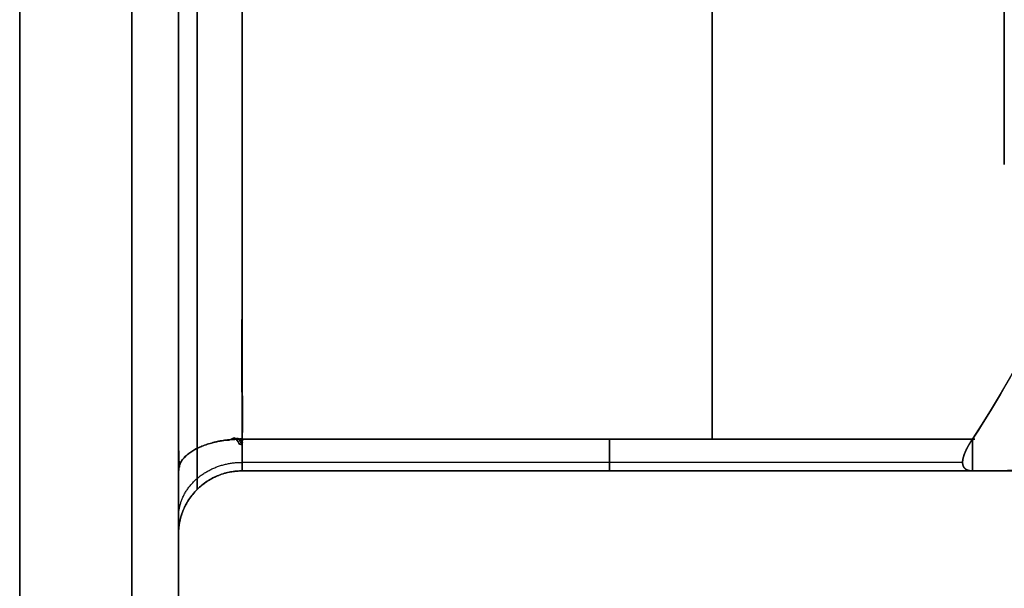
# Model space of a CAD drawing. Header units: millimetres. Extents: x -661 to 720, y -255 to 255.
# Tile 244 of 256: x -323.03 to -319.93, y -213.83 to -212.04. Entities that reach past the tile are written whole.
import ezdxf

# ---------------------------------------------------------------- set-up
doc = ezdxf.new("R2010")
doc.units = ezdxf.units.MM
doc.layers.add('Floreana 120', color=18, linetype='Continuous', true_color=0x000000)

msp = doc.modelspace()

# ---------------------------------------------------------------- linework, layer by layer
at = {"layer": 'Floreana 120', "color": 253, "true_color": 0x97aaae}
for p, q in [((-320.8494, -213.3641, 845.8077), (-320.8494, -210.1, 847.6923)), ((-320.8494, -210.1, 839.8077), (-320.8494, -213.3641, 841.6923)), ((-320.8494, -213.3641, 445.8077), (-320.8494, -210.1, 447.6923)), ((-320.8494, -210.1, 439.8077), (-320.8494, -213.3641, 441.6923)), ((-322.3296, -213.4641, 843.75), (-319.5391, -213.4641, 843.75)), ((-322.3296, -213.4641, 443.75), (-319.5391, -213.4641, 443.75)), ((-320.8524, -213.4641, 845.6345), (-320.8524, -213.4641, 841.8655)), ((-320.8524, -213.4641, 445.6345), (-320.8524, -213.4641, 441.8655)), ((-322.5296, -214.35, 843.75), (-322.5296, -213.6641, 843.75)), ((-322.5296, -214.35, 443.75), (-322.5296, -213.6641, 443.75))]:
    msp.add_line(p, q, dxfattribs=at)
at = {"layer": 'Floreana 120', "color": 250, "true_color": 0x282421}
for points, weights, knots in [([(-652.0296, -251, 10), (-475.5296, -251, 10), (-299.0296, -251, 10), (-294.0296, -251, 10), (-294.0296, -246, 10), (-294.0296, 0, 10), (-294.0296, 246, 10), (-294.0296, 251, 10), (-299.0296, 251, 10), (-475.5296, 251, 10), (-652.0296, 251, 10), (-657.0296, 251, 10), (-657.0296, 246, 10), (-657.0296, 0, 10), (-657.0296, -246, 10), (-657.0296, -251, 10), (-652.0296, -251, 10)], [1, 1, 1, 0.707106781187, 1, 1, 1, 0.707106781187, 1, 1, 1, 0.707106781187, 1, 1, 1, 0.707106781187, 1], [0, 0, 0, 353, 353, 363, 363, 855, 855, 865, 865, 1218, 1218, 1228, 1228, 1720, 1720, 1730, 1730, 1730]), ([(-294.0296, 246), (-294.0296, 0), (-294.0296, -246), (-294.0296, -251), (-299.0296, -251), (-475.5296, -251), (-652.0296, -251), (-657.0296, -251), (-657.0296, -246), (-657.0296, 0), (-657.0296, 246), (-657.0296, 251), (-652.0296, 251), (-475.5296, 251), (-299.0296, 251), (-294.0296, 251), (-294.0296, 246)], [1, 1, 1, 0.707106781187, 1, 1, 1, 0.707106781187, 1, 1, 1, 0.707106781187, 1, 1, 1, 0.707106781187, 1], [0, 0, 0, 492, 492, 502, 502, 855, 855, 865, 865, 1357, 1357, 1367, 1367, 1720, 1720, 1730, 1730, 1730]), ([(-335.5296, -226.5, -31), (-335.5296, -209.5, -31), (-318.5296, -209.5, -31), (-301.5296, -209.5, -31), (-301.5296, -226.5, -31)], [1, 0.707106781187, 1, 0.707106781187, 1], [0, 0, 0, 34, 34, 68, 68, 68]), ([(-334.6511, -226.5, -35), (-334.6511, -210.3786, -35), (-318.5296, -210.3786, -35), (-302.4082, -210.3786, -35), (-302.4082, -226.5, -35), (-302.4082, -242.6214, -35), (-318.5296, -242.6214, -35), (-334.6511, -242.6214, -35), (-334.6511, -226.5, -35)], [1, 0.707106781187, 1, 0.707106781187, 1, 0.707106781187, 1, 0.707106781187, 1], [0, 0, 0, 32.24288, 32.24288, 64.485761, 64.485761, 96.728641, 96.728641, 128.971521, 128.971521, 128.971521]), ([(-302.4082, -226.5, -35), (-302.4082, -210.3786, -35), (-318.5296, -210.3786, -35), (-334.6511, -210.3786, -35), (-334.6511, -226.5, -35)], [1, 0.707106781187, 1, 0.707106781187, 1], [0, 0, 0, 32.24288, 32.24288, 64.485761, 64.485761, 64.485761])]:
    msp.add_rational_spline(points, weights, degree=2, knots=knots, dxfattribs=at)
at = {"layer": 'Floreana 120', "color": 253, "true_color": 0x97aaae, "extrusion": (1, 0, 0)}
for points, weights, knots in [([(-322.5296, -210, 839.4), (-322.5296, -205.65, 839.4), (-322.5296, -205.65, 843.75), (-322.5296, -205.65, 848.1), (-322.5296, -210, 848.1), (-322.5296, -214.35, 848.1), (-322.5296, -214.35, 843.75), (-322.5296, -214.35, 839.4), (-322.5296, -210, 839.4)], [1, 0.707106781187, 1, 0.707106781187, 1, 0.707106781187, 1, 0.707106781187, 1], [0, 0, 0, 8.7, 8.7, 17.4, 17.4, 26.1, 26.1, 34.8, 34.8, 34.8]), ([(-322.5296, -210, 439.4), (-322.5296, -205.65, 439.4), (-322.5296, -205.65, 443.75), (-322.5296, -205.65, 448.1), (-322.5296, -210, 448.1), (-322.5296, -214.35, 448.1), (-322.5296, -214.35, 443.75), (-322.5296, -214.35, 439.4), (-322.5296, -210, 439.4)], [1, 0.707106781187, 1, 0.707106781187, 1, 0.707106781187, 1, 0.707106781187, 1], [0, 0, 0, 8.7, 8.7, 17.4, 17.4, 26.1, 26.1, 34.8, 34.8, 34.8]), ([(-323.0296, -210, 848.6), (-323.0296, -214.85, 848.6), (-323.0296, -214.85, 843.75), (-323.0296, -214.85, 838.9), (-323.0296, -210, 838.9)], [1, 0.707106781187, 1, 0.707106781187, 1], [0, 0, 0, 9.7, 9.7, 19.4, 19.4, 19.4]), ([(-322.5296, -210, 839.4), (-322.5296, -214.35, 839.4), (-322.5296, -214.35, 843.75), (-322.5296, -214.35, 848.1), (-322.5296, -210, 848.1)], [1, 0.707106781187, 1, 0.707106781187, 1], [0, 0, 0, 8.7, 8.7, 17.4, 17.4, 17.4])]:
    msp.add_rational_spline(points, weights, degree=2, knots=knots, dxfattribs=at)
at = {"layer": 'Floreana 120', "color": 253, "true_color": 0x97aaae, "extrusion": (-1, 2.79245e-13, 0)}
msp.add_rational_spline([(-322.5296, -213.4641, 841.5191), (-322.5296, -213.6641, 841.6345), (-322.5296, -213.6641, 841.8655), (-322.5296, -213.6641, 843.75), (-322.5296, -213.6641, 845.6345), (-322.5296, -213.6641, 845.8655), (-322.5296, -213.4641, 845.9809), (-322.5296, -211.8321, 846.9232), (-322.5296, -210.2, 847.8655), (-322.5296, -210, 847.9809), (-322.5296, -209.8, 847.8655), (-322.5296, -208.1679, 846.9232), (-322.5296, -206.5359, 845.9809), (-322.5296, -206.3359, 845.8655), (-322.5296, -206.3359, 845.6345), (-322.5296, -206.3359, 843.75), (-322.5296, -206.3359, 841.8655), (-322.5296, -206.3359, 841.6345), (-322.5296, -206.5359, 841.5191), (-322.5296, -208.1679, 840.5768), (-322.5296, -209.8, 839.6345), (-322.5296, -210, 839.5191), (-322.5296, -210.2, 839.6345), (-322.5296, -211.8321, 840.5768), (-322.5296, -213.4641, 841.5191)], [1, 0.866025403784, 1, 1, 1, 0.866025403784, 1, 1, 1, 0.866025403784, 1, 1, 1, 0.866025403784, 1, 1, 1, 0.866025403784, 1, 1, 1, 0.866025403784, 1, 1, 1], degree=2, knots=[0, 0, 0, 0.46188, 0.46188, 4.23094, 4.23094, 4.69282, 4.69282, 8.46188, 8.46188, 8.92376, 8.92376, 12.69282, 12.69282, 13.154701, 13.154701, 16.92376, 16.92376, 17.385641, 17.385641, 21.154701, 21.154701, 21.616581, 21.616581, 25.385641, 25.385641, 25.385641], dxfattribs=at)
at = {"layer": 'Floreana 120', "color": 253, "true_color": 0x97aaae, "extrusion": (-1, 1.55136e-14, -5.2107e-29)}
msp.add_rational_spline([(-322.5296, -213.4641, 441.5191), (-322.5296, -213.6641, 441.6345), (-322.5296, -213.6641, 441.8655), (-322.5296, -213.6641, 443.75), (-322.5296, -213.6641, 445.6345), (-322.5296, -213.6641, 445.8655), (-322.5296, -213.4641, 445.9809), (-322.5296, -211.8321, 446.9232), (-322.5296, -210.2, 447.8655), (-322.5296, -210, 447.9809), (-322.5296, -209.8, 447.8655), (-322.5296, -208.1679, 446.9232), (-322.5296, -206.5359, 445.9809), (-322.5296, -206.3359, 445.8655), (-322.5296, -206.3359, 445.6345), (-322.5296, -206.3359, 443.75), (-322.5296, -206.3359, 441.8655), (-322.5296, -206.3359, 441.6345), (-322.5296, -206.5359, 441.5191), (-322.5296, -208.1679, 440.5768), (-322.5296, -209.8, 439.6345), (-322.5296, -210, 439.5191), (-322.5296, -210.2, 439.6345), (-322.5296, -211.8321, 440.5768), (-322.5296, -213.4641, 441.5191)], [1, 0.866025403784, 1, 1, 1, 0.866025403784, 1, 1, 1, 0.866025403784, 1, 1, 1, 0.866025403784, 1, 1, 1, 0.866025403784, 1, 1, 1, 0.866025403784, 1, 1, 1], degree=2, knots=[0, 0, 0, 0.46188, 0.46188, 4.23094, 4.23094, 4.69282, 4.69282, 8.46188, 8.46188, 8.92376, 8.92376, 12.69282, 12.69282, 13.154701, 13.154701, 16.92376, 16.92376, 17.385641, 17.385641, 21.154701, 21.154701, 21.616581, 21.616581, 25.385641, 25.385641, 25.385641], dxfattribs=at)
at = {"layer": 'Floreana 120', "color": 80, "true_color": 0x33ff33, "extrusion": (1, 0, 0)}
for points in [[(-319.9296, -210, 841.25), (-319.9296, -207.5, 841.25), (-319.9296, -207.5, 843.75), (-319.9296, -207.5, 846.25), (-319.9296, -210, 846.25), (-319.9296, -212.5, 846.25), (-319.9296, -212.5, 843.75), (-319.9296, -212.5, 841.25), (-319.9296, -210, 841.25)], [(-319.9296, -210, 441.25), (-319.9296, -207.5, 441.25), (-319.9296, -207.5, 443.75), (-319.9296, -207.5, 446.25), (-319.9296, -210, 446.25), (-319.9296, -212.5, 446.25), (-319.9296, -212.5, 443.75), (-319.9296, -212.5, 441.25), (-319.9296, -210, 441.25)]]:
    msp.add_rational_spline(points, [1, 0.707106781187, 1, 0.707106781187, 1, 0.707106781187, 1, 0.707106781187, 1], degree=2, knots=[0, 0, 0, 1.570796, 1.570796, 3.141593, 3.141593, 4.712389, 4.712389, 6.283185, 6.283185, 6.283185], dxfattribs=at)
at = {"layer": 'Floreana 120', "color": 253, "true_color": 0x999999}
msp.add_rational_spline([(-301.5296, -226.5, -31), (-301.5296, -209.5, -31), (-318.5296, -209.5, -31), (-335.5296, -209.5, -31), (-335.5296, -226.5, -31)], [1, 0.707106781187, 1, 0.707106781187, 1], degree=2, knots=[0, 0, 0, 34, 34, 68, 68, 68], dxfattribs=at)
at = {"layer": 'Floreana 120', "color": 250, "true_color": 0x282421}
msp.add_rational_spline([(-301.925, -226.5, -32.8), (-301.925, -193.2907, -32.8), (-335.1343, -193.2907, -32.8), (-335.1343, -226.5, -32.8)], [1, 0.333333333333, 0.333333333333, 1], degree=3, dxfattribs=at)
at = {"layer": 'Floreana 120', "color": 253, "true_color": 0x97aaae, "extrusion": (-1, 1.17203e-14, -3.43413e-29)}
msp.add_rational_spline([(-323.0296, -210, 448.6), (-323.0296, -214.85, 448.6), (-323.0296, -214.85, 443.75), (-323.0296, -214.85, 438.9), (-323.0296, -210, 438.9)], [1, 0.707106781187, 1, 0.707106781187, 1], degree=2, knots=[0, 0, 0, 9.7, 9.7, 19.4, 19.4, 19.4], dxfattribs=at)
at = {"layer": 'Floreana 120', "color": 253, "true_color": 0x97aaae, "extrusion": (-1, -1.20852e-14, 6.0426e-15)}
msp.add_rational_spline([(-322.6761, -210, 848.4536), (-322.6761, -219.4071, 848.4536), (-322.6761, -219.4071, 839.0464), (-322.6761, -210, 839.0464)], [0.816490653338, 0.272163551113, 0.272163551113, 0.816490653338], degree=3, dxfattribs=at)
at = {"layer": 'Floreana 120', "color": 253, "true_color": 0x97aaae, "extrusion": (-1, -1.09539e-28, 1.81278e-14)}
msp.add_rational_spline([(-322.6761, -210, 448.4536), (-322.6761, -219.4071, 448.4536), (-322.6761, -219.4071, 439.0464), (-322.6761, -210, 439.0464)], [0.816490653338, 0.272163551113, 0.272163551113, 0.816490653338], degree=3, dxfattribs=at)
at = {"layer": 'Floreana 120', "color": 253, "true_color": 0x97aaae, "extrusion": (-1, 5.22698e-14, 1.17607e-13)}
msp.add_rational_spline([(-322.5296, -210, 439.4), (-322.5296, -214.35, 439.4), (-322.5296, -214.35, 443.75), (-322.5296, -214.35, 448.1), (-322.5296, -210, 448.1)], [1, 0.707106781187, 1, 0.707106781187, 1], degree=2, knots=[0, 0, 0, 8.7, 8.7, 17.4, 17.4, 17.4], dxfattribs=at)
at = {"layer": 'Floreana 120', "color": 253, "true_color": 0x97aaae}
for points, weights, degree, knots in [([(-322.5296, -210.2, 839.6345), (-322.5296, -210.1414, 839.736), (-322.4468, -210.1, 839.8077), (-322.3296, -210.1, 839.8077), (-322.3296, -211.188, 840.4359), (-322.3296, -212.2761, 841.0641), (-322.3296, -213.3641, 841.6923), (-322.4468, -213.3641, 841.6923), (-322.5296, -213.4055, 841.6205), (-322.5296, -213.4641, 841.5191), (-322.5296, -212.3761, 840.8909), (-322.5296, -211.288, 840.2627), (-322.5296, -210.2, 839.6345)], [0.999999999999, 0.804737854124, 0.804737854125, 1, 1, 1, 1, 0.804737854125, 0.804737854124, 0.999999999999, 0.999999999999, 0.999999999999, 0.999999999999], 3, [0, 0, 0, 0, 0.4, 0.4, 0.4, 4.16906, 4.16906, 4.16906, 4.56906, 4.56906, 4.56906, 8.33812, 8.33812, 8.33812, 8.33812]), ([(-322.5296, -210.2, 439.6345), (-322.5296, -210.1, 439.8077), (-322.3296, -210.1, 439.8077), (-322.3296, -211.7321, 440.75), (-322.3296, -213.3641, 441.6923), (-322.5296, -213.3641, 441.6923), (-322.5296, -213.4641, 441.5191), (-322.5296, -211.8321, 440.5768), (-322.5296, -210.2, 439.6345)], [1, 0.707106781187, 1, 1, 1, 0.707106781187, 1, 1, 1], 2, [0, 0, 0, 0.4, 0.4, 4.16906, 4.16906, 4.56906, 4.56906, 8.33812, 8.33812, 8.33812]), ([(-322.3296, -210.1, 847.6923), (-322.5296, -210.1, 847.6923), (-322.5296, -210.2, 847.8655), (-322.5296, -211.8321, 846.9232), (-322.5296, -213.4641, 845.9809), (-322.5296, -213.3641, 845.8077), (-322.3296, -213.3641, 845.8077), (-322.3296, -211.7321, 846.75), (-322.3296, -210.1, 847.6923)], [1, 0.707106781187, 1, 1, 1, 0.707106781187, 1, 1, 1], 2, [0, 0, 0, 0.4, 0.4, 4.16906, 4.16906, 4.56906, 4.56906, 8.33812, 8.33812, 8.33812]), ([(-322.3296, -210.1, 447.6923), (-322.5296, -210.1, 447.6923), (-322.5296, -210.2, 447.8655), (-322.5296, -211.8321, 446.9232), (-322.5296, -213.4641, 445.9809), (-322.5296, -213.3641, 445.8077), (-322.3296, -213.3641, 445.8077), (-322.3296, -211.7321, 446.75), (-322.3296, -210.1, 447.6923)], [1, 0.707106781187, 1, 1, 1, 0.707106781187, 1, 1, 1], 2, [0, 0, 0, 0.4, 0.4, 4.16906, 4.16906, 4.56906, 4.56906, 8.33812, 8.33812, 8.33812]), ([(-322.5296, -213.4641, 841.5191), (-322.5296, -213.3641, 841.6923), (-322.3296, -213.3641, 841.6923), (-322.3296, -213.4641, 841.75), (-322.3296, -213.4641, 841.8655), (-322.5296, -213.4641, 841.8655), (-322.5296, -213.6641, 841.8655), (-322.5296, -213.6641, 841.6345), (-322.5296, -213.4641, 841.5191)], [1, 0.707106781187, 1, 0.866025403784, 1, 0.707106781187, 1, 0.866025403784, 1], 2, [0, 0, 0, 0.4, 0.4, 0.63094, 0.63094, 1.03094, 1.03094, 1.49282, 1.49282, 1.49282]), ([(-322.5296, -213.4641, 845.9809), (-322.5296, -213.6641, 845.8655), (-322.5296, -213.6641, 845.6345), (-322.5296, -213.4641, 845.6345), (-322.3296, -213.4641, 845.6345), (-322.3296, -213.4641, 845.75), (-322.3296, -213.3641, 845.8077), (-322.5296, -213.3641, 845.8077), (-322.5296, -213.4641, 845.9809)], [1, 0.866025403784, 1, 0.707106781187, 1, 0.866025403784, 1, 0.707106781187, 1], 2, [0, 0, 0, 0.46188, 0.46188, 0.86188, 0.86188, 1.09282, 1.09282, 1.49282, 1.49282, 1.49282]), ([(-322.5296, -213.4641, 441.5191), (-322.5296, -213.3641, 441.6923), (-322.3296, -213.3641, 441.6923), (-322.3296, -213.4641, 441.75), (-322.3296, -213.4641, 441.8655), (-322.5296, -213.4641, 441.8655), (-322.5296, -213.6641, 441.8655), (-322.5296, -213.6641, 441.6345), (-322.5296, -213.4641, 441.5191)], [1, 0.707106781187, 1, 0.866025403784, 1, 0.707106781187, 1, 0.866025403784, 1], 2, [0, 0, 0, 0.4, 0.4, 0.63094, 0.63094, 1.03094, 1.03094, 1.49282, 1.49282, 1.49282]), ([(-322.5296, -213.4641, 445.9809), (-322.5296, -213.6641, 445.8655), (-322.5296, -213.6641, 445.6345), (-322.5296, -213.4641, 445.6345), (-322.3296, -213.4641, 445.6345), (-322.3296, -213.4641, 445.75), (-322.3296, -213.3641, 445.8077), (-322.5296, -213.3641, 445.8077), (-322.5296, -213.4641, 445.9809)], [1, 0.866025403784, 1, 0.707106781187, 1, 0.866025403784, 1, 0.707106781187, 1], 2, [0, 0, 0, 0.46188, 0.46188, 0.86188, 0.86188, 1.09282, 1.09282, 1.49282, 1.49282, 1.49282]), ([(-322.3296, -213.4641, 845.6345), (-321.563, -213.4641, 845.6345), (-320.7965, -213.4641, 845.6345), (-320.0299, -213.4641, 845.6345), (-320.0385, -213.4641, 845.6495), (-320.046, -213.4624, 845.6653), (-320.0514, -213.4586, 845.6812), (-320.0569, -213.4547, 845.6973), (-320.0603, -213.4485, 845.714), (-320.0609, -213.4402, 845.7293), (-320.0614, -213.4329, 845.743), (-320.0598, -213.4237, 845.756), (-320.0562, -213.4137, 845.7673), (-320.0528, -213.4041, 845.7781), (-320.0477, -213.3935, 845.7876), (-320.0414, -213.3827, 845.7956), (-320.0379, -213.3766, 845.8001), (-320.034, -213.3704, 845.8041), (-320.0299, -213.3641, 845.8077), (-320.7965, -213.3641, 845.8077), (-321.563, -213.3641, 845.8077), (-322.3296, -213.3641, 845.8077), (-322.3296, -213.4275, 845.7711), (-322.3296, -213.4641, 845.7077), (-322.3296, -213.4641, 845.6345)], [1, 1, 1, 1, 1, 1, 1, 1, 1, 1, 1, 1, 1, 1, 1, 1, 1, 1, 1, 1, 1, 1, 0.910683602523, 0.910683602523, 1], 3, [0, 0, 0, 0, 2.299762, 2.299762, 2.299762, 2.351864, 2.351864, 2.351864, 2.404828, 2.404828, 2.404828, 2.451848, 2.451848, 2.451848, 2.496679, 2.496679, 2.496679, 2.521744, 2.521744, 2.521744, 4.821506, 4.821506, 4.821506, 5.041121, 5.041121, 5.041121, 5.041121]), ([(-322.3296, -213.4641, 445.6345), (-321.563, -213.4641, 445.6345), (-320.7965, -213.4641, 445.6345), (-320.0299, -213.4641, 445.6345), (-320.0385, -213.4641, 445.6495), (-320.046, -213.4624, 445.6653), (-320.0514, -213.4586, 445.6812), (-320.0569, -213.4547, 445.6973), (-320.0603, -213.4485, 445.714), (-320.0609, -213.4402, 445.7293), (-320.0614, -213.4329, 445.743), (-320.0598, -213.4237, 445.756), (-320.0562, -213.4137, 445.7673), (-320.0528, -213.4041, 445.7781), (-320.0477, -213.3935, 445.7876), (-320.0414, -213.3827, 445.7956), (-320.0379, -213.3766, 445.8001), (-320.034, -213.3704, 445.8041), (-320.0299, -213.3641, 445.8077), (-320.7965, -213.3641, 445.8077), (-321.563, -213.3641, 445.8077), (-322.3296, -213.3641, 445.8077), (-322.3296, -213.4275, 445.7711), (-322.3296, -213.4641, 445.7077), (-322.3296, -213.4641, 445.6345)], [1, 1, 1, 1, 1, 1, 1, 1, 1, 1, 1, 1, 1, 1, 1, 1, 1, 1, 1, 1, 1, 1, 0.910683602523, 0.910683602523, 1], 3, [0, 0, 0, 0, 2.299762, 2.299762, 2.299762, 2.351864, 2.351864, 2.351864, 2.404828, 2.404828, 2.404828, 2.451848, 2.451848, 2.451848, 2.496679, 2.496679, 2.496679, 2.521744, 2.521744, 2.521744, 4.821506, 4.821506, 4.821506, 5.041121, 5.041121, 5.041121, 5.041121]), ([(-322.3296, -213.3641, 841.6923), (-321.563, -213.3641, 841.6923), (-320.7965, -213.3641, 841.6923), (-320.0299, -213.3641, 841.6923), (-320.0385, -213.377, 841.6997), (-320.046, -213.3899, 841.7091), (-320.0514, -213.4018, 841.7204), (-320.0569, -213.4138, 841.7318), (-320.0603, -213.4251, 841.7455), (-320.0609, -213.4342, 841.7603), (-320.0614, -213.4424, 841.7735), (-320.0598, -213.4491, 841.7879), (-320.0562, -213.4539, 841.8023), (-320.0528, -213.4584, 841.816), (-320.0477, -213.4614, 841.8299), (-320.0414, -213.4629, 841.8433), (-320.0379, -213.4637, 841.8508), (-320.034, -213.4641, 841.8582), (-320.0299, -213.4641, 841.8655), (-320.7965, -213.4641, 841.8655), (-321.563, -213.4641, 841.8655), (-322.3296, -213.4641, 841.8655), (-322.3296, -213.4641, 841.7923), (-322.3296, -213.4275, 841.7289), (-322.3296, -213.3641, 841.6923)], [1, 1, 1, 1, 1, 1, 1, 1, 1, 1, 1, 1, 1, 1, 1, 1, 1, 1, 1, 1, 1, 1, 0.910683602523, 0.910683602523, 1], 3, [0, 0, 0, 0, 2.299762, 2.299762, 2.299762, 2.351836, 2.351836, 2.351836, 2.404808, 2.404808, 2.404808, 2.451832, 2.451832, 2.451832, 2.496662, 2.496662, 2.496662, 2.521744, 2.521744, 2.521744, 4.821506, 4.821506, 4.821506, 5.041121, 5.041121, 5.041121, 5.041121]), ([(-322.3296, -213.3641, 441.6923), (-321.563, -213.3641, 441.6923), (-320.7965, -213.3641, 441.6923), (-320.0299, -213.3641, 441.6923), (-320.0385, -213.377, 441.6997), (-320.046, -213.3899, 441.7091), (-320.0514, -213.4018, 441.7204), (-320.0569, -213.4138, 441.7318), (-320.0603, -213.4251, 441.7455), (-320.0609, -213.4342, 441.7603), (-320.0614, -213.4424, 441.7735), (-320.0598, -213.4491, 441.7879), (-320.0562, -213.4539, 441.8023), (-320.0528, -213.4584, 441.816), (-320.0477, -213.4614, 441.8299), (-320.0414, -213.4629, 441.8433), (-320.0379, -213.4637, 441.8508), (-320.034, -213.4641, 441.8582), (-320.0299, -213.4641, 441.8655), (-320.7965, -213.4641, 441.8655), (-321.563, -213.4641, 441.8655), (-322.3296, -213.4641, 441.8655), (-322.3296, -213.4641, 441.7923), (-322.3296, -213.4275, 441.7289), (-322.3296, -213.3641, 441.6923)], [1, 1, 1, 1, 1, 1, 1, 1, 1, 1, 1, 1, 1, 1, 1, 1, 1, 1, 1, 1, 1, 1, 0.910683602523, 0.910683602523, 1], 3, [0, 0, 0, 0, 2.299762, 2.299762, 2.299762, 2.351836, 2.351836, 2.351836, 2.404808, 2.404808, 2.404808, 2.451832, 2.451832, 2.451832, 2.496662, 2.496662, 2.496662, 2.521744, 2.521744, 2.521744, 4.821506, 4.821506, 4.821506, 5.041121, 5.041121, 5.041121, 5.041121]), ([(-322.5296, -213.6641, 841.8655), (-322.5296, -213.4641, 841.8655), (-322.3296, -213.4641, 841.8655), (-322.3296, -213.4641, 843.75), (-322.3296, -213.4641, 845.6345), (-322.5296, -213.4641, 845.6345), (-322.5296, -213.6641, 845.6345), (-322.5296, -213.6641, 843.75), (-322.5296, -213.6641, 841.8655)], [1, 0.707106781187, 1, 1, 1, 0.707106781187, 1, 1, 1], 2, [0, 0, 0, 0.4, 0.4, 4.16906, 4.16906, 4.56906, 4.56906, 8.33812, 8.33812, 8.33812]), ([(-322.5296, -213.6641, 441.8655), (-322.5296, -213.4641, 441.8655), (-322.3296, -213.4641, 441.8655), (-322.3296, -213.4641, 443.75), (-322.3296, -213.4641, 445.6345), (-322.5296, -213.4641, 445.6345), (-322.5296, -213.6641, 445.6345), (-322.5296, -213.6641, 443.75), (-322.5296, -213.6641, 441.8655)], [1, 0.707106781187, 1, 1, 1, 0.707106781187, 1, 1, 1], 2, [0, 0, 0, 0.4, 0.4, 4.16906, 4.16906, 4.56906, 4.56906, 8.33812, 8.33812, 8.33812]), ([(-320.0299, -213.4641, 845.6345), (-319.9303, -213.4641, 845.4618), (-319.8471, -213.4623, 845.2838), (-319.7784, -213.461, 845.0966), (-319.616, -213.4579, 844.6537), (-319.5525, -213.4641, 844.2156), (-319.5528, -213.4641, 843.747), (-319.5532, -213.4641, 843.2805), (-319.6168, -213.458, 842.8442), (-319.7785, -213.461, 842.4033), (-319.8471, -213.4623, 842.2162), (-319.9303, -213.4641, 842.0382), (-320.0299, -213.4641, 841.8655)], [1, 0.995479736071, 0.990979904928, 0.98650041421, 0.98650041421, 0.98650041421, 0.98650041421, 0.98650041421, 0.98650041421, 0.98650041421, 0.990979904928, 0.995479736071, 1], 3, [0, 0, 0, 0, 0.595312, 0.595312, 0.595312, 1.978316, 1.978316, 1.978316, 3.35538, 3.35538, 3.35538, 3.950577, 3.950577, 3.950577, 3.950577]), ([(-320.0299, -213.4641, 445.6345), (-319.9303, -213.4641, 445.4618), (-319.8471, -213.4623, 445.2838), (-319.7784, -213.461, 445.0966), (-319.616, -213.4579, 444.6537), (-319.5525, -213.4641, 444.2156), (-319.5528, -213.4641, 443.747), (-319.5532, -213.4641, 443.2805), (-319.6168, -213.458, 442.8442), (-319.7785, -213.461, 442.4033), (-319.8471, -213.4623, 442.2162), (-319.9303, -213.4641, 442.0382), (-320.0299, -213.4641, 441.8655)], [1, 0.995479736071, 0.990979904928, 0.98650041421, 0.98650041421, 0.98650041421, 0.98650041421, 0.98650041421, 0.98650041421, 0.98650041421, 0.990979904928, 0.995479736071, 1], 3, [0, 0, 0, 0, 0.595312, 0.595312, 0.595312, 1.978316, 1.978316, 1.978316, 3.35538, 3.35538, 3.35538, 3.950577, 3.950577, 3.950577, 3.950577])]:
    msp.add_rational_spline(points, weights, degree=degree, knots=knots, dxfattribs=at)
at = {"layer": 'Floreana 120', "color": 253, "true_color": 0x97aaae, "extrusion": (0, -0.5, 0.866025)}
for points in [[(-320.0299, -213.3641, 845.8077), (-319.3695, -212.3715, 846.3808), (-319.3691, -211.0931, 847.1189), (-320.0299, -210.1, 847.6923), (-320.7965, -210.1, 847.6923), (-321.563, -210.1, 847.6923), (-322.3296, -210.1, 847.6923), (-322.3296, -211.188, 847.0641), (-322.3296, -212.2761, 846.4359), (-322.3296, -213.3641, 845.8077), (-321.563, -213.3641, 845.8077), (-320.7965, -213.3641, 845.8077), (-320.0299, -213.3641, 845.8077)], [(-320.0299, -213.3641, 445.8077), (-319.3695, -212.3715, 446.3808), (-319.3691, -211.0931, 447.1189), (-320.0299, -210.1, 447.6923), (-320.7965, -210.1, 447.6923), (-321.563, -210.1, 447.6923), (-322.3296, -210.1, 447.6923), (-322.3296, -211.188, 447.0641), (-322.3296, -212.2761, 446.4359), (-322.3296, -213.3641, 445.8077), (-321.563, -213.3641, 445.8077), (-320.7965, -213.3641, 445.8077), (-320.0299, -213.3641, 445.8077)]]:
    msp.add_open_spline(points, degree=3, knots=[0, 0, 0, 0, 4.122435, 4.122435, 4.122435, 6.422197, 6.422197, 6.422197, 10.191257, 10.191257, 10.191257, 12.49102, 12.49102, 12.49102, 12.49102], dxfattribs=at)
at = {"layer": 'Floreana 120', "color": 253, "true_color": 0x97aaae, "extrusion": (0, 0.5, 0.866025)}
for points in [[(-320.0299, -210.1, 839.8077), (-319.3695, -211.0926, 840.3808), (-319.3691, -212.371, 841.1189), (-320.0299, -213.3641, 841.6923), (-320.7965, -213.3641, 841.6923), (-321.563, -213.3641, 841.6923), (-322.3296, -213.3641, 841.6923), (-322.3296, -212.2761, 841.0641), (-322.3296, -211.188, 840.4359), (-322.3296, -210.1, 839.8077), (-321.563, -210.1, 839.8077), (-320.7965, -210.1, 839.8077), (-320.0299, -210.1, 839.8077)], [(-320.0299, -210.1, 439.8077), (-319.3695, -211.0926, 440.3808), (-319.3691, -212.371, 441.1189), (-320.0299, -213.3641, 441.6923), (-320.7965, -213.3641, 441.6923), (-321.563, -213.3641, 441.6923), (-322.3296, -213.3641, 441.6923), (-322.3296, -212.2761, 441.0641), (-322.3296, -211.188, 440.4359), (-322.3296, -210.1, 439.8077), (-321.563, -210.1, 439.8077), (-320.7965, -210.1, 439.8077), (-320.0299, -210.1, 439.8077)]]:
    msp.add_open_spline(points, degree=3, knots=[0, 0, 0, 0, 4.122435, 4.122435, 4.122435, 6.422197, 6.422197, 6.422197, 10.191257, 10.191257, 10.191257, 12.49102, 12.49102, 12.49102, 12.49102], dxfattribs=at)
at = {"layer": 'Floreana 120', "color": 253, "true_color": 0x97aaae}
for points in [[(-320.0299, -210.1, 847.6923), (-319.9304, -210.2495, 847.6059), (-319.8467, -210.4022, 847.515), (-319.6183, -210.9353, 847.2006), (-319.5557, -211.3097, 846.9931), (-319.5501, -212.1177, 846.5281), (-319.6159, -212.5009, 846.3042), (-319.8458, -213.0553, 845.9855), (-319.9289, -213.2123, 845.8954), (-320.0299, -213.3641, 845.8077)], [(-320.0299, -210.1, 447.6923), (-319.9304, -210.2495, 447.6059), (-319.8467, -210.4022, 447.515), (-319.6183, -210.9353, 447.2006), (-319.5557, -211.3097, 446.9931), (-319.5501, -212.1177, 446.5281), (-319.6159, -212.5009, 446.3042), (-319.8458, -213.0553, 445.9855), (-319.9289, -213.2123, 445.8954), (-320.0299, -213.3641, 445.8077)]]:
    msp.add_open_spline(points, degree=3, knots=[0, 0, 0, 0, 0.586965, 0.586965, 1.943076, 1.943076, 3.352805, 3.352805, 3.949977, 3.949977, 3.949977, 3.949977], dxfattribs=at)
for points in [[(-322.471, -213.3934, 841.6415), (-322.471, -211.7613, 840.6993), (-322.471, -210.1293, 839.757)], [(-322.471, -210.1293, 847.743), (-322.471, -211.7613, 846.8007), (-322.471, -213.3934, 845.8585)], [(-322.471, -213.3934, 441.6415), (-322.471, -211.7613, 440.6993), (-322.471, -210.1293, 439.757)], [(-322.471, -210.1293, 447.743), (-322.471, -211.7613, 446.8007), (-322.471, -213.3934, 445.8585)], [(-320.061, -213.4373, 845.7345), (-321.1953, -213.4373, 845.7345), (-322.3296, -213.4373, 845.7345)], [(-320.061, -213.4373, 841.7655), (-321.1953, -213.4373, 841.7655), (-322.3296, -213.4373, 841.7655)], [(-320.061, -213.4373, 445.7345), (-321.1953, -213.4373, 445.7345), (-322.3296, -213.4373, 445.7345)], [(-320.061, -213.4373, 441.7655), (-321.1953, -213.4373, 441.7655), (-322.3296, -213.4373, 441.7655)], [(-322.471, -213.5227, 845.6345), (-322.471, -213.5227, 843.75), (-322.471, -213.5227, 841.8655)], [(-322.471, -213.5227, 445.6345), (-322.471, -213.5227, 443.75), (-322.471, -213.5227, 441.8655)]]:
    msp.add_open_spline(points, degree=2, dxfattribs=at)
at = {"layer": 'Floreana 120', "color": 253, "true_color": 0x97aaae, "extrusion": (1, 2.40564e-12, -1.06071e-12)}
msp.add_rational_spline([(-321.1728, -213.4641, 845.6345), (-321.1728, -213.4641, 845.7077), (-321.1728, -213.4275, 845.7711), (-321.1728, -213.3641, 845.8077)], [0.999999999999, 0.910683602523, 0.910683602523, 1], degree=3, dxfattribs=at)
at = {"layer": 'Floreana 120', "color": 253, "true_color": 0x97aaae, "extrusion": (1, 3.31404e-12, 3.88248e-12)}
msp.add_rational_spline([(-321.1728, -213.3641, 841.6923), (-321.1728, -213.4275, 841.7289), (-321.1728, -213.4641, 841.7923), (-321.1728, -213.4641, 841.8655)], [1, 0.910683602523, 0.910683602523, 1], degree=3, dxfattribs=at)
at = {"layer": 'Floreana 120', "color": 253, "true_color": 0x97aaae, "extrusion": (1, -7.76496e-13, -2.08061e-13)}
msp.add_rational_spline([(-321.1728, -213.4641, 445.6345), (-321.1728, -213.4641, 445.7077), (-321.1728, -213.4275, 445.7711), (-321.1728, -213.3641, 445.8077)], [1, 0.910683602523, 0.910683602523, 1], degree=3, dxfattribs=at)
at = {"layer": 'Floreana 120', "color": 253, "true_color": 0x97aaae, "extrusion": (1, 2.84217e-13, 4.92278e-13)}
msp.add_rational_spline([(-321.1728, -213.3641, 441.6923), (-321.1728, -213.4275, 441.7289), (-321.1728, -213.4641, 441.7923), (-321.1728, -213.4641, 441.8655)], [1, 0.910683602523, 0.910683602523, 1], degree=3, dxfattribs=at)
at = {"layer": 'Floreana 120', "color": 253, "true_color": 0x97aaae, "extrusion": (1, 4.05479e-09, -2.43358e-09)}
msp.add_rational_spline([(-320.0299, -213.3641, 845.8077), (-320.0299, -213.4163, 845.7224), (-320.0299, -213.4641, 845.6345)], [1, 0.999678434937, 1], degree=2, dxfattribs=at)
at = {"layer": 'Floreana 120', "color": 253, "true_color": 0x97aaae, "extrusion": (1, -4.70882e-10, -2.60049e-10)}
msp.add_rational_spline([(-320.0299, -213.4641, 841.8655), (-320.0299, -213.4163, 841.7776), (-320.0299, -213.3641, 841.6923)], [1, 0.999678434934, 1], degree=2, dxfattribs=at)
at = {"layer": 'Floreana 120', "color": 253, "true_color": 0x97aaae, "extrusion": (1, 4.03538e-09, -2.42238e-09)}
msp.add_rational_spline([(-320.0299, -213.3641, 445.8077), (-320.0299, -213.4163, 445.7224), (-320.0299, -213.4641, 445.6345)], [1, 0.999678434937, 1], degree=2, dxfattribs=at)
at = {"layer": 'Floreana 120', "color": 253, "true_color": 0x97aaae, "extrusion": (1, -4.90289e-10, -2.71254e-10)}
msp.add_rational_spline([(-320.0299, -213.4641, 441.8655), (-320.0299, -213.4163, 441.7776), (-320.0299, -213.3641, 441.6923)], [1, 0.999678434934, 1], degree=2, dxfattribs=at)
at = {"layer": 'Floreana 120', "color": 253, "true_color": 0x97aaae, "extrusion": (1, 1.04025e-12, 6.00588e-13)}
msp.add_rational_spline([(-322.471, -213.5227, 841.8655), (-322.471, -213.5227, 841.7708), (-322.471, -213.4754, 841.6889), (-322.471, -213.3934, 841.6415)], [0.816490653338, 0.743564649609, 0.743564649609, 0.816490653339], degree=3, dxfattribs=at)
at = {"layer": 'Floreana 120', "color": 253, "true_color": 0x97aaae, "extrusion": (1, -1.60927e-13, 6.00588e-13)}
msp.add_rational_spline([(-322.471, -213.3934, 845.8585), (-322.471, -213.4754, 845.8111), (-322.471, -213.5227, 845.7292), (-322.471, -213.5227, 845.6345)], [0.816490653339, 0.743564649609, 0.743564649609, 0.816490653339], degree=3, dxfattribs=at)
at = {"layer": 'Floreana 120', "color": 253, "true_color": 0x97aaae, "extrusion": (1, -1.04025e-12, -6.00588e-13)}
msp.add_rational_spline([(-322.471, -213.5227, 441.8655), (-322.471, -213.5227, 441.7708), (-322.471, -213.4754, 441.6889), (-322.471, -213.3934, 441.6415)], [0.816490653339, 0.743564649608, 0.743564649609, 0.816490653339], degree=3, dxfattribs=at)
at = {"layer": 'Floreana 120', "color": 253, "true_color": 0x97aaae, "extrusion": (1, -1.04025e-12, 6.00588e-13)}
msp.add_rational_spline([(-322.471, -213.3934, 445.8585), (-322.471, -213.4754, 445.8111), (-322.471, -213.5227, 445.7292), (-322.471, -213.5227, 445.6345)], [0.816490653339, 0.743564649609, 0.743564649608, 0.816490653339], degree=3, dxfattribs=at)
at = {"layer": 'Floreana 120', "color": 253, "true_color": 0x97aaae, "extrusion": (2.28132e-12, 0.5, -0.866025)}
msp.add_rational_spline([(-322.5296, -213.6105, 841.6655), (-322.5296, -213.5091, 841.724), (-322.4468, -213.4373, 841.7655), (-322.3296, -213.4373, 841.7655)], [0.892499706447, 0.718228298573, 0.718228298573, 0.892499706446], degree=3, dxfattribs=at)
at = {"layer": 'Floreana 120', "color": 253, "true_color": 0x97aaae, "extrusion": (1.95709e-12, 0.5, 0.866025)}
msp.add_rational_spline([(-322.5296, -213.6105, 845.8345), (-322.5296, -213.5091, 845.776), (-322.4468, -213.4373, 845.7345), (-322.3296, -213.4373, 845.7345)], [0.892499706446, 0.718228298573, 0.718228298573, 0.892499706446], degree=3, dxfattribs=at)
at = {"layer": 'Floreana 120', "color": 253, "true_color": 0x97aaae, "extrusion": (1.88709e-12, 0.5, -0.866025)}
msp.add_rational_spline([(-322.5296, -213.6105, 441.6655), (-322.5296, -213.5091, 441.724), (-322.4468, -213.4373, 441.7655), (-322.3296, -213.4373, 441.7655)], [0.892499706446, 0.718228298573, 0.718228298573, 0.892499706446], degree=3, dxfattribs=at)
at = {"layer": 'Floreana 120', "color": 253, "true_color": 0x97aaae, "extrusion": (3.55215e-13, 0.5, 0.866025)}
msp.add_rational_spline([(-322.5296, -213.6105, 445.8345), (-322.5296, -213.5091, 445.776), (-322.4468, -213.4373, 445.7345), (-322.3296, -213.4373, 445.7345)], [0.892499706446, 0.718228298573, 0.718228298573, 0.892499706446], degree=3, dxfattribs=at)
at = {"layer": 'Floreana 120', "color": 253, "true_color": 0x97aaae}
for points, weights in [([(-322.5296, -213.6641, 843.75), (-322.5296, -213.5469, 843.75), (-322.4468, -213.4641, 843.75), (-322.3296, -213.4641, 843.75)], [0.999999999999, 0.804737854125, 0.804737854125, 0.999999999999]), ([(-322.5296, -213.6641, 443.75), (-322.5296, -213.5469, 443.75), (-322.4468, -213.4641, 443.75), (-322.3296, -213.4641, 443.75)], [1, 0.804737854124, 0.804737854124, 1])]:
    msp.add_rational_spline(points, weights, degree=3, dxfattribs=at)
at = {"layer": 'Floreana 120', "color": 253, "true_color": 0x97aaae, "extrusion": (0, -1, 0)}
for points in [[(-320.0299, -213.4641, 841.8655), (-319.3752, -213.4641, 843.0016), (-319.3758, -213.4641, 844.4993), (-320.0299, -213.4641, 845.6345), (-320.7965, -213.4641, 845.6345), (-321.563, -213.4641, 845.6345), (-322.3296, -213.4641, 845.6345), (-322.3296, -213.4641, 844.3782), (-322.3296, -213.4641, 843.1218), (-322.3296, -213.4641, 841.8655), (-321.563, -213.4641, 841.8655), (-320.7965, -213.4641, 841.8655), (-320.0299, -213.4641, 841.8655)], [(-320.0299, -213.4641, 441.8655), (-319.3752, -213.4641, 443.0016), (-319.3758, -213.4641, 444.4993), (-320.0299, -213.4641, 445.6345), (-320.7965, -213.4641, 445.6345), (-321.563, -213.4641, 445.6345), (-322.3296, -213.4641, 445.6345), (-322.3296, -213.4641, 444.3782), (-322.3296, -213.4641, 443.1218), (-322.3296, -213.4641, 441.8655), (-321.563, -213.4641, 441.8655), (-320.7965, -213.4641, 441.8655), (-320.0299, -213.4641, 441.8655)]]:
    msp.add_open_spline(points, degree=3, knots=[0, 0, 0, 0, 4.119124, 4.119124, 4.119124, 6.418886, 6.418886, 6.418886, 10.187946, 10.187946, 10.187946, 12.487708, 12.487708, 12.487708, 12.487708], dxfattribs=at)

doc.saveas('drawing.dxf')
